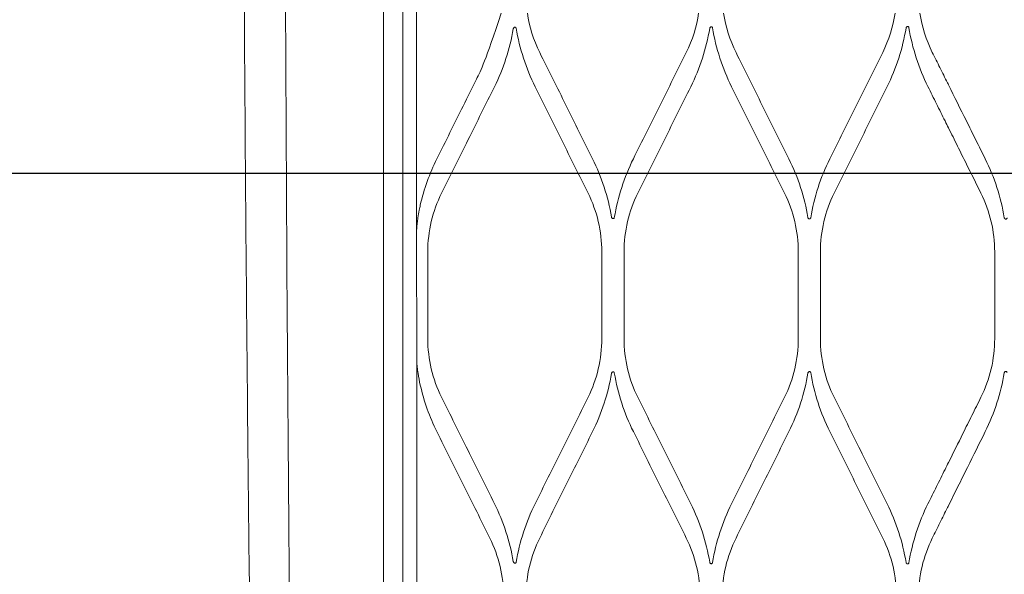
# Model space of a CAD drawing. Header units: millimetres. Extents: x -367720 to -162733, y 309172 to 337444.
# Tile 133 of 256: x -361227 to -361022, y 327402 to 327517. Entities that reach past the tile are written whole.
import ezdxf

# ---------------------------------------------------------------- set-up
doc = ezdxf.new("R2010")
doc.units = ezdxf.units.MM
doc.header["$LTSCALE"] = 10
doc.header["$MEASUREMENT"] = 0
doc.layers.get('0').update_dxf_attribs({"color": 255, "lineweight": 13})
for name, color, linetype, lineweight in [('LATS_EQ_IDU', 7, 'Continuous', 0), ('VZ1', 6, 'Continuous', 18), ('vzt-odvod', 6, 'Continuous', 40), ('vzt-přívod', 2, 'Continuous', 40)]:
    doc.layers.add(name, color=color, linetype=linetype, lineweight=lineweight)
doc.styles.add('ROMANS', font='ROMANS.shx', dxfattribs={"height": 80})

# ---------------------------------------------------------------- blocks, each defined once
blk = doc.blocks.new('LATS_IDU_WALL_MOUNTED_SV')
at = {"color": 0}
for p, q in [((-564.37, 235.79), (564.37, 235.79)), ((522.6, 229.2), (-522.6, 228.8)), ((-159.11, 226.64), (-141.11, 226.64)), ((-141.11, 190.56), (-159.11, 190.56)), ((-159.11, 185.95), (-141.11, 185.95)), ((-141.11, 149.84), (-159.11, 149.84)), ((-159.11, 145.26), (-141.11, 145.26)), ((-141.11, 109.13), (-159.11, 109.13))]:
    blk.add_line(p, q, dxfattribs=at)
for points, knots in [([(0, 264.94), (-22.01, 264.93), (-67.42, 264.83), (-136.51, 264.37), (-207.59, 263.67), (-279.64, 262.8), (-352.7, 261.82), (-426.75, 260.72), (-501.19, 259.53), (-550.94, 258.7), (-575.7, 258.28)], [0, 0, 0, 0, 0.114697, 0.236602, 0.359998, 0.485093, 0.612049, 0.740751, 0.870981, 1, 1, 1, 1]), ([(0, 256.29), (-94.88, 256.29), (-189.76, 255.7), (-332, 253.93), (-379.4, 253.19), (-450.46, 251.85), (-474.14, 251.37), (-509.65, 250.57), (-521.49, 250.3), (-545.15, 249.72), (-556.99, 249.44), (-568.8, 249.09)], [0, 0, 0, 0, 0.5, 0.5, 0.75, 0.75, 0.875, 0.875, 0.9375, 0.9375, 1, 1, 1, 1]), ([(522.01, 231.8), (509.61, 231.8), (497.22, 231.8), (460.04, 231.8), (435.26, 231.8), (385.68, 231.8), (360.9, 231.8), (236.97, 231.8), (137.82, 231.8), (-10.9, 231.8), (-60.47, 231.8), (-178.27, 231.8), (-246.5, 231.8), (-348.85, 231.8), (-382.96, 231.8), (-425.61, 231.8), (-434.13, 231.8), (-444.8, 231.8), (-446.93, 231.8), (-453.32, 231.8), (-457.59, 231.8), (-463.98, 231.8), (-466.12, 231.8), (-470.38, 231.8), (-472.51, 231.8), (-483.17, 231.8), (-491.7, 231.8), (-503.43, 231.8), (-506.63, 231.8), (-510.5, 231.8), (-511.17, 231.8), (-511.84, 231.8)], [0, 0, 0, 0, 0.035962, 0.035962, 0.107886, 0.107886, 0.17981, 0.17981, 0.467507, 0.467507, 0.611355, 0.611355, 0.809344, 0.809344, 0.908338, 0.908338, 0.933087, 0.933087, 0.939274, 0.939274, 0.951648, 0.951648, 0.957835, 0.957835, 0.964022, 0.964022, 0.988771, 0.988771, 0.998052, 0.998052, 1, 1, 1, 1]), ([(-163.84, 228.94), (-163.98, 228.94), (-164.22, 228.92), (-164.63, 228.87), (-164.83, 228.85), (-165.45, 228.78), (-165.87, 228.72), (-167.11, 228.53), (-167.93, 228.38), (-168.75, 228.19)], [0, 0, 0, 0, 0.125, 0.125, 0.25, 0.25, 0.5, 0.5, 1, 1, 1, 1]), ([(-131.47, 228.19), (-131.79, 228.27), (-132.12, 228.34), (-132.99, 228.51), (-133.54, 228.6), (-134.44, 228.73), (-134.79, 228.78), (-135.35, 228.85), (-135.55, 228.87), (-135.87, 228.9), (-135.98, 228.91), (-136.15, 228.93), (-136.21, 228.93), (-136.3, 228.94), (-136.33, 228.94), (-136.37, 228.94), (-136.37, 228.94), (-136.38, 228.94)], [0, 0, 0, 0, 0.198955, 0.198955, 0.529542, 0.529542, 0.742902, 0.742902, 0.867242, 0.867242, 0.936308, 0.936308, 0.973666, 0.973666, 0.993582, 0.993582, 1, 1, 1, 1]), ([(-178.39, 224.75), (-180.24, 223.83), (-182.09, 222.91), (-185.79, 221.07), (-187.64, 220.15), (-193.15, 217.41), (-196.8, 215.59), (-200.46, 213.77)], [0, 0, 0, 0, 0.251815, 0.251815, 0.50363, 0.50363, 1, 1, 1, 1]), ([(-91.61, 211.42), (-101.61, 214.7), (-103.47, 215.62), (-107.18, 217.46), (-109.03, 218.39), (-114.54, 221.13), (-118.19, 222.94), (-121.83, 224.75)], [0, 0, 0, 0, 0.251815, 0.251815, 0.50363, 0.50363, 1, 1, 1, 1]), ([(-193.33, 212.82), (-191.47, 213.74), (-189.62, 214.66), (-185.9, 216.51), (-184.05, 217.43), (-178.54, 220.16), (-174.89, 221.98), (-171.25, 223.79)], [0, 0, 0, 0, 0.251892, 0.251892, 0.503784, 0.503784, 1, 1, 1, 1]), ([(-128.97, 223.79), (-127.12, 222.87), (-125.27, 221.95), (-121.56, 220.11), (-119.71, 219.19), (-114.2, 216.45), (-110.55, 214.64), (-106.89, 212.82)], [0, 0, 0, 0, 0.251892, 0.251892, 0.503784, 0.503784, 1, 1, 1, 1]), ([(-205.47, 208.32), (-205.5, 208.33), (-205.53, 208.34), (-205.58, 208.36), (-205.6, 208.38), (-205.64, 208.42), (-205.65, 208.44), (-205.67, 208.49), (-205.68, 208.51), (-205.68, 208.56), (-205.68, 208.59), (-205.66, 208.65), (-205.65, 208.68), (-205.61, 208.74), (-205.58, 208.77), (-205.52, 208.83), (-205.48, 208.86), (-205.4, 208.9), (-205.36, 208.91), (-205.32, 208.91)], [0, 0, 0, 0, 0.094728, 0.094728, 0.190135, 0.190135, 0.278067, 0.278067, 0.36478, 0.36478, 0.461281, 0.461281, 0.576239, 0.576239, 0.715795, 0.715795, 0.878788, 0.878788, 1, 1, 1, 1]), ([(-94.89, 208.91), (-94.84, 208.9), (-94.8, 208.89), (-94.71, 208.84), (-94.67, 208.81), (-94.61, 208.74), (-94.58, 208.7), (-94.55, 208.63), (-94.54, 208.59), (-94.54, 208.53), (-94.54, 208.5), (-94.56, 208.45), (-94.58, 208.42), (-94.61, 208.38), (-94.63, 208.37), (-94.68, 208.34), (-94.71, 208.33), (-94.74, 208.32), (-94.74, 208.32), (-94.75, 208.32)], [0, 0, 0, 0, 0.163856, 0.163856, 0.318064, 0.318064, 0.488871, 0.488871, 0.608868, 0.608868, 0.707675, 0.707675, 0.807304, 0.807304, 0.895012, 0.895012, 0.981644, 0.981644, 1, 1, 1, 1]), ([(-171.26, 193.41), (-173.11, 194.33), (-174.97, 195.25), (-178.67, 197.1), (-180.52, 198.02), (-186.03, 200.76), (-189.69, 202.57), (-193.33, 204.39)], [0, 0, 0, 0, 0.251536, 0.251536, 0.503072, 0.503072, 1, 1, 1, 1]), ([(-106.88, 204.39), (-108.73, 203.47), (-110.58, 202.55), (-114.28, 200.71), (-116.13, 199.79), (-121.64, 197.05), (-125.3, 195.23), (-128.96, 193.41)], [0, 0, 0, 0, 0.251536, 0.251536, 0.503072, 0.503072, 1, 1, 1, 1]), ([(-200.46, 203.44), (-198.61, 202.53), (-196.76, 201.61), (-193.06, 199.77), (-191.21, 198.85), (-185.7, 196.11), (-182.04, 194.29), (-178.38, 192.47)], [0, 0, 0, 0, 0.251588, 0.251588, 0.503177, 0.503177, 1, 1, 1, 1]), ([(-121.84, 192.47), (-119.98, 193.4), (-118.13, 194.32), (-114.42, 196.16), (-112.57, 197.08), (-107.06, 199.82), (-103.41, 201.63), (-99.76, 203.44)], [0, 0, 0, 0, 0.251588, 0.251588, 0.503177, 0.503177, 1, 1, 1, 1]), ([(-166.33, 188.56), (-166.28, 188.55), (-166.23, 188.53), (-166.15, 188.48), (-166.11, 188.46), (-166.05, 188.39), (-166.02, 188.35), (-165.99, 188.27), (-165.99, 188.24), (-165.99, 188.17), (-166, 188.14), (-166.02, 188.08), (-166.04, 188.06), (-166.08, 188.02), (-166.1, 188.01), (-166.15, 187.98), (-166.18, 187.97), (-166.21, 187.97)], [0, 0, 0, 0, 0.167117, 0.167117, 0.32198, 0.32198, 0.485137, 0.485137, 0.599061, 0.599061, 0.714178, 0.714178, 0.812369, 0.812369, 0.902245, 0.902245, 1, 1, 1, 1]), ([(-134.01, 187.97), (-134.04, 187.97), (-134.07, 187.98), (-134.12, 188.01), (-134.15, 188.03), (-134.19, 188.07), (-134.2, 188.1), (-134.22, 188.15), (-134.23, 188.17), (-134.23, 188.22), (-134.23, 188.25), (-134.21, 188.31), (-134.2, 188.34), (-134.16, 188.4), (-134.13, 188.43), (-134.07, 188.49), (-134.03, 188.51), (-133.95, 188.54), (-133.92, 188.55), (-133.89, 188.56)], [0, 0, 0, 0, 0.102723, 0.102723, 0.206233, 0.206233, 0.300391, 0.300391, 0.39067, 0.39067, 0.488023, 0.488023, 0.600789, 0.600789, 0.734689, 0.734689, 0.889492, 0.889492, 1, 1, 1, 1]), ([(-178.38, 184.03), (-180.23, 183.11), (-182.07, 182.19), (-185.77, 180.35), (-187.62, 179.43), (-193.13, 176.69), (-196.79, 174.87), (-200.46, 173.05)], [0, 0, 0, 0, 0.251275, 0.251275, 0.502551, 0.502551, 1, 1, 1, 1]), ([(-99.76, 173.05), (-101.61, 173.97), (-103.46, 174.89), (-107.17, 176.73), (-109.02, 177.65), (-114.53, 180.39), (-118.18, 182.21), (-121.84, 184.03)], [0, 0, 0, 0, 0.251275, 0.251275, 0.50255, 0.50255, 1, 1, 1, 1]), ([(-193.34, 172.13), (-191.49, 173.05), (-189.64, 173.97), (-185.93, 175.81), (-184.08, 176.73), (-178.57, 179.47), (-174.92, 181.28), (-171.26, 183.1)], [0, 0, 0, 0, 0.251311, 0.251311, 0.502622, 0.502622, 1, 1, 1, 1]), ([(-128.96, 183.1), (-127.11, 182.18), (-125.26, 181.26), (-121.57, 179.43), (-119.72, 178.51), (-114.21, 175.77), (-110.54, 173.95), (-106.88, 172.13)], [0, 0, 0, 0, 0.251311, 0.251311, 0.502622, 0.502622, 1, 1, 1, 1]), ([(-205.54, 167.61), (-205.57, 167.62), (-205.6, 167.63), (-205.66, 167.66), (-205.69, 167.68), (-205.73, 167.73), (-205.74, 167.75), (-205.76, 167.8), (-205.77, 167.83), (-205.77, 167.89), (-205.76, 167.91), (-205.75, 167.97), (-205.73, 168), (-205.69, 168.06), (-205.67, 168.09), (-205.61, 168.14), (-205.57, 168.16), (-205.5, 168.19), (-205.47, 168.2), (-205.44, 168.2)], [0, 0, 0, 0, 0.110412, 0.110412, 0.221698, 0.221698, 0.321855, 0.321855, 0.415537, 0.415537, 0.513604, 0.513604, 0.624291, 0.624291, 0.7532, 0.7532, 0.901051, 0.901051, 1, 1, 1, 1]), ([(-94.78, 168.2), (-94.73, 168.2), (-94.68, 168.18), (-94.6, 168.13), (-94.56, 168.1), (-94.5, 168.03), (-94.48, 167.99), (-94.45, 167.92), (-94.45, 167.89), (-94.45, 167.82), (-94.46, 167.79), (-94.48, 167.74), (-94.5, 167.71), (-94.54, 167.67), (-94.56, 167.66), (-94.62, 167.63), (-94.65, 167.62), (-94.68, 167.61)], [0, 0, 0, 0, 0.169809, 0.169809, 0.324297, 0.324297, 0.479853, 0.479853, 0.589267, 0.589267, 0.699536, 0.699536, 0.797135, 0.797135, 0.890643, 0.890643, 1, 1, 1, 1]), ([(-171.26, 152.69), (-173.11, 153.61), (-174.96, 154.53), (-178.66, 156.37), (-180.51, 157.29), (-186.02, 160.03), (-189.68, 161.85), (-193.34, 163.67)], [0, 0, 0, 0, 0.25103, 0.25103, 0.502059, 0.502059, 1, 1, 1, 1]), ([(-106.88, 163.67), (-108.72, 162.75), (-110.57, 161.83), (-114.26, 160), (-116.11, 159.08), (-121.62, 156.34), (-125.29, 154.52), (-128.95, 152.69)], [0, 0, 0, 0, 0.25103, 0.25103, 0.502059, 0.502059, 1, 1, 1, 1]), ([(-200.46, 162.75), (-198.61, 161.84), (-196.76, 160.92), (-193.07, 159.08), (-191.22, 158.17), (-185.71, 155.43), (-182.04, 153.61), (-178.37, 151.78)], [0, 0, 0, 0, 0.251053, 0.251053, 0.502107, 0.502107, 1, 1, 1, 1]), ([(-121.84, 151.78), (-119.99, 152.7), (-118.14, 153.62), (-114.45, 155.46), (-112.6, 156.38), (-107.09, 159.12), (-103.42, 160.93), (-99.76, 162.75)], [0, 0, 0, 0, 0.251053, 0.251053, 0.502107, 0.502107, 1, 1, 1, 1]), ([(-166.24, 147.85), (-166.19, 147.84), (-166.14, 147.82), (-166.06, 147.77), (-166.02, 147.74), (-165.97, 147.68), (-165.94, 147.64), (-165.92, 147.57), (-165.92, 147.54), (-165.92, 147.47), (-165.93, 147.44), (-165.96, 147.39), (-165.97, 147.36), (-166.01, 147.32), (-166.04, 147.31), (-166.09, 147.28), (-166.12, 147.27), (-166.15, 147.26), (-166.16, 147.26), (-166.16, 147.26)], [0, 0, 0, 0, 0.172025, 0.172025, 0.325192, 0.325192, 0.473261, 0.473261, 0.579384, 0.579384, 0.686087, 0.686087, 0.783854, 0.783854, 0.881124, 0.881124, 0.986662, 0.986662, 1, 1, 1, 1]), ([(-134.06, 147.26), (-134.09, 147.27), (-134.12, 147.28), (-134.19, 147.31), (-134.21, 147.33), (-134.26, 147.38), (-134.27, 147.41), (-134.29, 147.46), (-134.3, 147.49), (-134.3, 147.55), (-134.29, 147.58), (-134.27, 147.63), (-134.26, 147.66), (-134.22, 147.72), (-134.19, 147.75), (-134.13, 147.79), (-134.1, 147.81), (-134.03, 147.84), (-134.01, 147.85), (-133.98, 147.85)], [0, 0, 0, 0, 0.11771, 0.11771, 0.236356, 0.236356, 0.342358, 0.342358, 0.439374, 0.439374, 0.538077, 0.538077, 0.646779, 0.646779, 0.77119, 0.77119, 0.912964, 0.912964, 1, 1, 1, 1]), ([(-178.37, 143.31), (-180.22, 142.4), (-182.06, 141.48), (-185.75, 139.64), (-187.6, 138.73), (-193.11, 135.99), (-196.78, 134.16), (-200.45, 132.34)], [0, 0, 0, 0, 0.250795, 0.250795, 0.50159, 0.50159, 1, 1, 1, 1]), ([(-99.77, 132.34), (-101.61, 133.25), (-103.46, 134.17), (-107.15, 136.01), (-109, 136.93), (-114.51, 139.67), (-118.18, 141.49), (-121.84, 143.31)], [0, 0, 0, 0, 0.250795, 0.250795, 0.50159, 0.50159, 1, 1, 1, 1]), ([(-193.35, 131.43), (-191.5, 132.35), (-189.65, 133.27), (-185.96, 135.11), (-184.11, 136.02), (-178.6, 138.76), (-174.93, 140.59), (-171.27, 142.41)], [0, 0, 0, 0, 0.25081, 0.25081, 0.50162, 0.50162, 1, 1, 1, 1]), ([(-128.95, 142.41), (-127.11, 141.49), (-125.26, 140.57), (-121.57, 138.74), (-119.73, 137.82), (-114.21, 135.08), (-110.54, 133.26), (-106.87, 131.43)], [0, 0, 0, 0, 0.25081, 0.25081, 0.50162, 0.50162, 1, 1, 1, 1]), ([(-205.57, 126.91), (-205.6, 126.91), (-205.64, 126.92), (-205.7, 126.96), (-205.73, 126.98), (-205.78, 127.03), (-205.79, 127.06), (-205.81, 127.12), (-205.82, 127.15), (-205.82, 127.21), (-205.81, 127.24), (-205.79, 127.3), (-205.78, 127.32), (-205.74, 127.38), (-205.71, 127.4), (-205.65, 127.45), (-205.62, 127.47), (-205.56, 127.49), (-205.53, 127.49), (-205.51, 127.5)], [0, 0, 0, 0, 0.124544, 0.124544, 0.250053, 0.250053, 0.361819, 0.361819, 0.462207, 0.462207, 0.561539, 0.561539, 0.668349, 0.668349, 0.788627, 0.788627, 0.924939, 0.924939, 1, 1, 1, 1]), ([(-94.71, 127.5), (-94.65, 127.49), (-94.61, 127.47), (-94.52, 127.42), (-94.49, 127.39), (-94.44, 127.32), (-94.42, 127.28), (-94.4, 127.21), (-94.4, 127.18), (-94.41, 127.11), (-94.42, 127.08), (-94.44, 127.03), (-94.46, 127.01), (-94.51, 126.97), (-94.53, 126.95), (-94.59, 126.92), (-94.62, 126.91), (-94.65, 126.91)], [0, 0, 0, 0, 0.173677, 0.173677, 0.324505, 0.324505, 0.465131, 0.465131, 0.585674, 0.585674, 0.689719, 0.689719, 0.788048, 0.788048, 0.890386, 0.890386, 1, 1, 1, 1]), ([(-186.24, 119.42), (-186.83, 119.72), (-187.42, 120.01), (-188.61, 120.6), (-189.2, 120.9), (-190.98, 121.78), (-192.16, 122.37), (-193.35, 122.96)], [0, 0, 0, 0, 0.25026, 0.25026, 0.50052, 0.50052, 1, 1, 1, 1]), ([(-106.87, 122.96), (-107.46, 122.66), (-108.06, 122.37), (-109.24, 121.78), (-109.84, 121.48), (-111.61, 120.6), (-112.8, 120.01), (-113.98, 119.42)], [0, 0, 0, 0, 0.25026, 0.25026, 0.50052, 0.50052, 1, 1, 1, 1]), ([(-200.45, 122.06), (-199.92, 121.8), (-199.4, 121.53), (-198.34, 121.01), (-197.81, 120.75), (-196.23, 119.96), (-195.18, 119.44), (-194.13, 118.92)], [0, 0, 0, 0, 0.250254, 0.250254, 0.500509, 0.500509, 1, 1, 1, 1]), ([(-106.09, 118.92), (-105.56, 119.18), (-105.03, 119.44), (-103.98, 119.96), (-103.45, 120.23), (-101.87, 121.01), (-100.82, 121.53), (-99.77, 122.06)], [0, 0, 0, 0, 0.250254, 0.250254, 0.500509, 0.500509, 1, 1, 1, 1]), ([(-193.7, 118.7), (-192.38, 118.05), (-191.07, 117.39), (-188.44, 116.09), (-187.12, 115.43), (-183.33, 113.55), (-180.85, 112.32), (-178.37, 111.09)], [0, 0, 0, 0, 0.257386, 0.257386, 0.514773, 0.514773, 1, 1, 1, 1]), ([(-171.27, 111.98), (-172.52, 112.6), (-173.77, 113.22), (-176.26, 114.47), (-177.51, 115.09), (-180.77, 116.71), (-182.78, 117.7), (-184.78, 118.7)], [0, 0, 0, 0, 0.277199, 0.277199, 0.554398, 0.554398, 1, 1, 1, 1]), ([(-115.43, 118.7), (-116.68, 118.08), (-117.93, 117.46), (-120.43, 116.22), (-121.68, 115.6), (-124.93, 113.98), (-126.94, 112.98), (-128.95, 111.98)], [0, 0, 0, 0, 0.277199, 0.277199, 0.554398, 0.554398, 1, 1, 1, 1]), ([(-121.85, 111.09), (-120.53, 111.74), (-119.22, 112.39), (-116.59, 113.7), (-115.27, 114.35), (-111.48, 116.24), (-109, 117.47), (-106.52, 118.7)], [0, 0, 0, 0, 0.257386, 0.257386, 0.514773, 0.514773, 1, 1, 1, 1]), ([(-166.18, 107.14), (-166.13, 107.13), (-166.08, 107.12), (-166, 107.07), (-165.97, 107.04), (-165.92, 106.97), (-165.9, 106.93), (-165.89, 106.86), (-165.89, 106.83), (-165.89, 106.76), (-165.9, 106.74), (-165.93, 106.68), (-165.95, 106.66), (-165.99, 106.62), (-166.02, 106.6), (-166.08, 106.57), (-166.11, 106.56), (-166.15, 106.55)], [0, 0, 0, 0, 0.174766, 0.174766, 0.323012, 0.323012, 0.457614, 0.457614, 0.573123, 0.573123, 0.675633, 0.675633, 0.775455, 0.775455, 0.88119, 0.88119, 1, 1, 1, 1]), ([(-134.07, 106.55), (-134.11, 106.56), (-134.14, 106.57), (-134.21, 106.61), (-134.24, 106.63), (-134.29, 106.69), (-134.31, 106.72), (-134.33, 106.78), (-134.33, 106.81), (-134.33, 106.87), (-134.32, 106.9), (-134.3, 106.95), (-134.29, 106.98), (-134.25, 107.03), (-134.22, 107.06), (-134.16, 107.1), (-134.13, 107.12), (-134.07, 107.14), (-134.05, 107.14), (-134.03, 107.14)], [0, 0, 0, 0, 0.129801, 0.129801, 0.26056, 0.26056, 0.377087, 0.377087, 0.48039, 0.48039, 0.580312, 0.580312, 0.685639, 0.685639, 0.802697, 0.802697, 0.934791, 0.934791, 1, 1, 1, 1])]:
    blk.add_open_spline(points, degree=3, knots=knots, dxfattribs=at)
for points in [[(-168.75, 228.19), (-172.13, 227.42), (-175.35, 226.26), (-178.39, 224.75)], [(-171.25, 223.79), (-167.55, 225.62), (-163.36, 226.64), (-159.11, 226.64)], [(-141.11, 226.64), (-136.86, 226.64), (-132.66, 225.62), (-128.97, 223.79)], [(-121.83, 224.75), (-124.86, 226.26), (-128.11, 227.43), (-131.47, 228.19)], [(-200.46, 213.77), (-204.17, 211.93), (-208.36, 210.92), (-212.61, 210.92)], [(-205.32, 208.91), (-201.12, 209.63), (-197.08, 210.96), (-193.33, 212.82)], [(-106.89, 212.82), (-103.14, 210.96), (-99.09, 209.63), (-94.89, 208.91)], [(-193.33, 204.39), (-197.12, 206.27), (-201.23, 207.61), (-205.47, 208.32)], [(-94.75, 208.32), (-98.99, 207.61), (-103.09, 206.27), (-106.88, 204.39)], [(-212.61, 206.29), (-208.37, 206.29), (-204.18, 205.29), (-200.46, 203.44)], [(-99.76, 203.44), (-97.22, 204.71), (-94.47, 205.58), (-91.61, 206)], [(-178.38, 192.47), (-174.61, 190.6), (-170.54, 189.27), (-166.33, 188.56)], [(-159.11, 190.56), (-163.34, 190.56), (-167.53, 191.56), (-171.26, 193.41)], [(-128.96, 193.41), (-132.69, 191.56), (-136.87, 190.56), (-141.11, 190.56)], [(-133.89, 188.56), (-129.68, 189.27), (-125.61, 190.6), (-121.84, 192.47)], [(-166.21, 187.97), (-170.46, 187.26), (-174.56, 185.93), (-178.38, 184.03)], [(-121.84, 184.03), (-125.65, 185.92), (-129.77, 187.26), (-134.01, 187.97)], [(-171.26, 183.1), (-167.52, 184.96), (-163.34, 185.95), (-159.11, 185.95)], [(-141.11, 185.95), (-136.88, 185.95), (-132.69, 184.96), (-128.96, 183.1)], [(-200.46, 173.05), (-204.2, 171.19), (-208.38, 170.2), (-212.61, 170.2)], [(-205.44, 168.2), (-201.22, 168.91), (-197.14, 170.24), (-193.34, 172.13)], [(-106.88, 172.13), (-103.08, 170.24), (-98.99, 168.91), (-94.78, 168.2)], [(-91.61, 170.49), (-94.46, 170.91), (-97.21, 171.78), (-99.76, 173.05)], [(-193.34, 163.67), (-197.17, 165.57), (-201.29, 166.91), (-205.54, 167.61)], [(-94.68, 167.61), (-98.92, 166.91), (-103.05, 165.57), (-106.88, 163.67)], [(-212.61, 165.61), (-208.39, 165.61), (-204.2, 164.62), (-200.46, 162.75)], [(-99.76, 162.75), (-97.21, 164.02), (-94.46, 164.89), (-91.61, 165.31)], [(-178.37, 151.78), (-174.56, 149.88), (-170.46, 148.55), (-166.24, 147.85)], [(-159.11, 149.84), (-163.33, 149.84), (-167.51, 150.83), (-171.26, 152.69)], [(-128.95, 152.69), (-132.71, 150.83), (-136.89, 149.84), (-141.11, 149.84)], [(-133.98, 147.85), (-129.76, 148.55), (-125.66, 149.88), (-121.84, 151.78)], [(-166.16, 147.26), (-170.41, 146.56), (-174.53, 145.22), (-178.37, 143.31)], [(-121.84, 143.31), (-125.69, 145.22), (-129.81, 146.56), (-134.06, 147.26)], [(-171.27, 142.41), (-167.51, 144.27), (-163.33, 145.26), (-159.11, 145.26)], [(-141.11, 145.26), (-136.89, 145.26), (-132.71, 144.27), (-128.95, 142.41)], [(-200.45, 132.34), (-204.21, 130.47), (-208.39, 129.48), (-212.61, 129.48)], [(-205.51, 127.5), (-201.28, 128.2), (-197.18, 129.53), (-193.35, 131.43)], [(-106.87, 131.43), (-103.04, 129.53), (-98.93, 128.2), (-94.71, 127.5)], [(-91.61, 129.77), (-94.45, 130.19), (-97.2, 131.06), (-99.77, 132.34)], [(-193.35, 122.96), (-197.2, 124.87), (-201.32, 126.21), (-205.57, 126.91)], [(-94.65, 126.91), (-98.89, 126.21), (-103.02, 124.87), (-106.87, 122.96)], [(-212.61, 124.91), (-208.39, 124.91), (-204.22, 123.93), (-200.45, 122.06)], [(-99.77, 122.06), (-97.2, 123.33), (-94.45, 124.2), (-91.61, 124.62)], [(-194.13, 118.92), (-193.98, 118.84), (-193.84, 118.77), (-193.7, 118.7)], [(-184.78, 118.7), (-185.27, 118.94), (-185.75, 119.18), (-186.24, 119.42)], [(-113.98, 119.42), (-114.46, 119.18), (-114.95, 118.94), (-115.43, 118.7)], [(-106.52, 118.7), (-106.38, 118.77), (-106.23, 118.84), (-106.09, 118.92)], [(-178.37, 111.09), (-174.53, 109.18), (-170.42, 107.84), (-166.18, 107.14)], [(-159.11, 109.13), (-163.32, 109.13), (-167.5, 110.11), (-171.27, 111.98)], [(-128.95, 111.98), (-132.72, 110.11), (-136.9, 109.13), (-141.11, 109.13)], [(-134.03, 107.14), (-129.8, 107.84), (-125.69, 109.18), (-121.85, 111.09)]]:
    blk.add_open_spline(points, degree=3, dxfattribs=at)
blk = doc.blocks.new('A$C44164CF6')
at = {"layer": 'LATS_EQ_IDU', "color": 0, "ltscale": 5, "rotation": 90}
blk.add_blockref('LATS_IDU_WALL_MOUNTED_SV', (-6132.45, 8690.24), dxfattribs=at)
at = {"layer": 'VZ1', "extrusion": (0, -1, -1.22461e-16), "style": 'ROMANS', "width": 0.8, "flags": 1}
for tag, p in [('MATERIAL', (-2269.09, 3112.52, -14812.16)), ('PRIRUBA', (-2269.09, 3112.52, -14812.16)), ('PRUTOK', (-2269.09, 3112.52, -14812.16)), ('PLOCHA', (-2269.09, 3112.52, -14812.16)), ('OBVOD', (-2269.09, 3112.52, -14812.16)), ('NAZEV', (-2269.09, 3112.52, -14812.16)), ('KOTA', (-2269.09, 3112.52, -14812.16)), ('USEK', (-2269.09, 3112.52, -14812.16)), ('TVAR', (-2269.09, 3112.52, -14812.16)), ('POS', (-2269.09, 3112.52, -14812.16)), ('NB2', (-2269.09, 3112.52, -14812.16)), ('NB1', (-2269.09, 3112.52, -14812.16)), ('DB', (-2269.09, 3112.52, -14812.16)), ('DA', (-2269.09, 3112.52, -14812.16)), ('B2', (-2269.09, 3112.52, -14812.16)), ('B1', (-2269.09, 3112.52, -14812.16)), ('A2', (-2269.09, 3112.52, -14812.16)), ('A1', (-2269.09, 3112.52, -14812.16)), ('LT', (-2269.09, 3112.52, -14812.16)), ('MATERIAL', (99885.33, 3112.52, -14812.16)), ('PRIRUBA', (99885.33, 3112.52, -14812.16)), ('PRUTOK', (99885.33, 3112.52, -14812.16)), ('PLOCHA', (99885.33, 3112.52, -14812.16)), ('OBVOD', (99885.33, 3112.52, -14812.16)), ('NAZEV', (99885.33, 3112.52, -14812.16)), ('KOTA', (99885.33, 3112.52, -14812.16)), ('USEK', (99885.33, 3112.52, -14812.16)), ('TVAR', (99885.33, 3112.52, -14812.16)), ('POS', (99885.33, 3112.52, -14812.16)), ('NB2', (99885.33, 3112.52, -14812.16)), ('NB1', (99885.33, 3112.52, -14812.16)), ('DB', (99885.33, 3112.52, -14812.16)), ('DA', (99885.33, 3112.52, -14812.16)), ('B2', (99885.33, 3112.52, -14812.16)), ('B1', (99885.33, 3112.52, -14812.16)), ('A2', (99885.33, 3112.52, -14812.16)), ('A1', (99885.33, 3112.52, -14812.16)), ('LT', (99885.33, 3112.52, -14812.16))]:
    blk.add_attdef(tag, p, '', height=1, rotation=180, dxfattribs=at)
at = {"layer": 'VZ1', "extrusion": (1.22461e-16, 1, 4.44089e-16), "style": 'ROMANS', "width": 0.8, "flags": 1}
for tag, p in [('MATERIAL', (2269.09, 2852.52, 14812.16)), ('PRIRUBA', (2269.09, 2852.52, 14812.16)), ('IZOLACE', (2269.09, 2852.52, 14812.16)), ('PRUTOK', (2269.09, 2852.52, 14812.16)), ('PLOCHA', (2269.09, 2852.52, 14812.16)), ('NASTCE', (2269.09, 2852.52, 14812.16)), ('OBVOD', (2269.09, 2852.52, 14812.16)), ('NAZEV', (2269.09, 2852.52, 14812.16)), ('KOTA', (2269.09, 2852.52, 14812.16)), ('USEK', (2269.09, 2852.52, 14812.16)), ('TVAR', (2269.09, 2852.52, 14812.16)), ('POS', (2269.09, 2852.52, 14812.16)), ('NB2', (2269.09, 2852.52, 14812.16)), ('NB1', (2269.09, 2852.52, 14812.16)), ('B1', (2269.09, 2852.52, 14812.16)), ('VS', (2269.09, 2852.52, 14812.16)), ('A1', (2269.09, 2852.52, 14812.16)), ('LT', (2269.09, 2852.52, 14812.16)), ('MATERIAL', (-99885.33, 2852.52, 14812.16)), ('PRIRUBA', (-99885.33, 2852.52, 14812.16)), ('IZOLACE', (-99885.33, 2852.52, 14812.16)), ('PRUTOK', (-99885.33, 2852.52, 14812.16)), ('PLOCHA', (-99885.33, 2852.52, 14812.16)), ('NASTCE', (-99885.33, 2852.52, 14812.16)), ('OBVOD', (-99885.33, 2852.52, 14812.16)), ('NAZEV', (-99885.33, 2852.52, 14812.16)), ('KOTA', (-99885.33, 2852.52, 14812.16)), ('USEK', (-99885.33, 2852.52, 14812.16)), ('TVAR', (-99885.33, 2852.52, 14812.16)), ('POS', (-99885.33, 2852.52, 14812.16)), ('NB2', (-99885.33, 2852.52, 14812.16)), ('NB1', (-99885.33, 2852.52, 14812.16)), ('B1', (-99885.33, 2852.52, 14812.16)), ('VS', (-99885.33, 2852.52, 14812.16)), ('A1', (-99885.33, 2852.52, 14812.16)), ('LT', (-99885.33, 2852.52, 14812.16))]:
    blk.add_attdef(tag, p, '', height=1, dxfattribs=at)
blk = doc.blocks.new('A$C44067DDB')
at = {"layer": 'vzt-odvod', "lineweight": 30}
blk.add_line((3755.6753, 14865.45, 2725.2015), (5749.6875, 14865.45, 2758.3716), dxfattribs=at)
at = {"layer": 'VZ1', "extrusion": (1.04009e-13, 1, -4.87544e-15), "style": 'ROMANS', "width": 0.8, "flags": 1}
for tag in ['KOTA', 'USEK', 'TVAR', 'POS', 'NB2', 'NB1', 'VS', 'LT', 'D']:
    blk.add_attdef(tag, (-111318.983, 5039.0799, 11669.1415), '', height=1, dxfattribs=at)
at = {"layer": 'VZ1', "extrusion": (1, -3.06152e-16, 0), "style": 'ROMANS', "width": 0.8, "flags": 1}
for tag in ['NB2', 'NB1', 'PRUTOK', 'USEK', 'KOTA', 'NAZEV', 'PRIRUBA2', 'POS', 'MATERIAL', 'PRUMER', 'PLOCHA', 'LT', 'UHEL', 'R', 'D', 'TVAR']:
    blk.add_attdef(tag, (11669.1415, 5039.0799, 111318.983), '', height=1, rotation=90, dxfattribs=at)
at = {"layer": 'VZ1', "extrusion": (-2.71917e-32, 1, -4.44089e-16), "style": 'ROMANS', "width": 0.8, "flags": 1}
for tag, p in [('MATERIAL', (-177204.9859, 2943.2966, 11491.6104)), ('PRIRUBA', (-177204.9859, 2943.2966, 11491.6104)), ('PRUTOK', (-177204.9859, 2943.2966, 11491.6104)), ('PLOCHA', (-177204.9859, 2943.2966, 11491.6104)), ('OBVOD', (-177204.9859, 2943.2966, 11491.6104)), ('NAZEV', (-177204.9859, 2943.2966, 11491.6104)), ('KOTA', (-177204.9859, 2943.2966, 11491.6104)), ('USEK', (-177204.9859, 2943.2966, 11491.6104)), ('TVAR', (-177204.9859, 2943.2966, 11491.6104)), ('NBN', (-177204.9859, 2943.2966, 11491.6104)), ('POS', (-177204.9859, 2943.2966, 11491.6104)), ('NB3', (-177204.9859, 2943.2966, 11491.6104)), ('VS', (-177204.9859, 2943.2966, 11491.6104)), ('LT', (-177204.9859, 2943.2966, 11491.6104)), ('B', (-177204.9859, 2943.2966, 11491.6104)), ('R', (-177204.9859, 2943.2966, 11491.6104)), ('A', (-177204.9859, 2943.2966, 11491.6104)), ('MATERIAL', (-11332.888, 6131.7212, 9501.275)), ('MATERIAL', (-11332.9671, 2943.2966, 9501.275)), ('PRIRUBA', (-11332.888, 6131.7212, 9501.275)), ('PRIRUBA', (-11332.9671, 2943.2966, 9501.275)), ('PRUTOK', (-11332.888, 6131.7212, 9501.275)), ('PRUTOK', (-11332.9671, 2943.2966, 9501.275)), ('PLOCHA', (-11332.888, 6131.7212, 9501.275)), ('PLOCHA', (-11332.9671, 2943.2966, 9501.275)), ('OBVOD', (-11332.888, 6131.7212, 9501.275)), ('OBVOD', (-11332.9671, 2943.2966, 9501.275)), ('NAZEV', (-11332.888, 6131.7212, 9501.275)), ('NAZEV', (-11332.9671, 2943.2966, 9501.275)), ('KOTA', (-11332.888, 6131.7212, 9501.275)), ('USEK', (-11332.888, 6131.7212, 9501.275)), ('KOTA', (-11332.9671, 2943.2966, 9501.275)), ('USEK', (-11332.9671, 2943.2966, 9501.275)), ('TVAR', (-11332.888, 6131.7212, 9501.275)), ('TVAR', (-11332.9671, 2943.2966, 9501.275)), ('NBN', (-11332.888, 6131.7212, 9501.275)), ('NBN', (-11332.9671, 2943.2966, 9501.275)), ('POS', (-11332.888, 6131.7212, 9501.275)), ('NB3', (-11332.888, 6131.7212, 9501.275)), ('POS', (-11332.9671, 2943.2966, 9501.275)), ('NB3', (-11332.9671, 2943.2966, 9501.275)), ('VS', (-11332.888, 6131.7212, 9501.275)), ('LT', (-11332.888, 6131.7212, 9501.275)), ('VS', (-11332.9671, 2943.2966, 9501.275)), ('LT', (-11332.9671, 2943.2966, 9501.275)), ('B', (-11332.888, 6131.7212, 9501.275)), ('R', (-11332.888, 6131.7212, 9501.275)), ('A', (-11332.888, 6131.7212, 9501.275)), ('B', (-11332.9671, 2943.2966, 9501.275)), ('R', (-11332.9671, 2943.2966, 9501.275)), ('A', (-11332.9671, 2943.2966, 9501.275)), ('MATERIAL', (-109446.9123, 2943.2966, 9501.275)), ('PRIRUBA', (-109446.9123, 2943.2966, 9501.275)), ('PRUTOK', (-109446.9123, 2943.2966, 9501.275)), ('PLOCHA', (-109446.9123, 2943.2966, 9501.275)), ('OBVOD', (-109446.9123, 2943.2966, 9501.275)), ('NAZEV', (-109446.9123, 2943.2966, 9501.275)), ('KOTA', (-109446.9123, 2943.2966, 9501.275)), ('USEK', (-109446.9123, 2943.2966, 9501.275)), ('TVAR', (-109446.9123, 2943.2966, 9501.275)), ('NBN', (-109446.9123, 2943.2966, 9501.275)), ('POS', (-109446.9123, 2943.2966, 9501.275)), ('NB3', (-109446.9123, 2943.2966, 9501.275)), ('VS', (-109446.9123, 2943.2966, 9501.275)), ('LT', (-109446.9123, 2943.2966, 9501.275)), ('B', (-109446.9123, 2943.2966, 9501.275)), ('R', (-109446.9123, 2943.2966, 9501.275)), ('A', (-109446.9123, 2943.2966, 9501.275))]:
    blk.add_attdef(tag, p, '', height=1, dxfattribs=at)
at = {"layer": 'VZ1', "extrusion": (-1, 0, 0), "style": 'ROMANS', "width": 0.8, "flags": 1}
for tag, p in [('NB3', (-11312.8354, 2943.2966, -178642.0188)), ('PRUTOK', (-11312.8354, 2943.2966, -178642.0188)), ('USEK', (-11312.8354, 2943.2966, -178642.0188)), ('VS', (-11312.8354, 2943.2966, -178642.0188)), ('NAZEV', (-11312.8354, 2943.2966, -178642.0188)), ('KOTA', (-11312.8354, 2943.2966, -178642.0188)), ('POS', (-11312.8354, 2943.2966, -178642.0188)), ('MATERIAL', (-11312.8354, 2943.2966, -178642.0188)), ('PRIRUBA', (-11312.8354, 2943.2966, -178642.0188)), ('PLOCHA', (-11312.8354, 2943.2966, -178642.0188)), ('OBVOD', (-11312.8354, 2943.2966, -178642.0188)), ('R', (-11312.8354, 2943.2966, -178642.0188)), ('LT', (-11312.8354, 2943.2966, -178642.0188)), ('B', (-11312.8354, 2943.2966, -178642.0188)), ('A', (-11312.8354, 2943.2966, -178642.0188)), ('TVAR', (-11312.8354, 2943.2966, -178642.0188)), ('NB3', (-9322.5, 6131.7212, -12769.9209)), ('PRUTOK', (-9322.5, 6131.7212, -12769.9209)), ('USEK', (-9322.5, 6131.7212, -12769.9209)), ('VS', (-9322.5, 6131.7212, -12769.9209)), ('NAZEV', (-9322.5, 6131.7212, -12769.9209)), ('KOTA', (-9322.5, 6131.7212, -12769.9209)), ('POS', (-9322.5, 6131.7212, -12769.9209)), ('MATERIAL', (-9322.5, 6131.7212, -12769.9209)), ('PRIRUBA', (-9322.5, 6131.7212, -12769.9209)), ('PLOCHA', (-9322.5, 6131.7212, -12769.9209)), ('OBVOD', (-9322.5, 6131.7212, -12769.9209)), ('R', (-9322.5, 6131.7212, -12769.9209)), ('LT', (-9322.5, 6131.7212, -12769.9209)), ('B', (-9322.5, 6131.7212, -12769.9209)), ('A', (-9322.5, 6131.7212, -12769.9209)), ('TVAR', (-9322.5, 6131.7212, -12769.9209)), ('NB3', (-9322.5, 2943.2966, -12770)), ('PRUTOK', (-9322.5, 2943.2966, -12770)), ('USEK', (-9322.5, 2943.2966, -12770)), ('VS', (-9322.5, 2943.2966, -12770)), ('NAZEV', (-9322.5, 2943.2966, -12770)), ('KOTA', (-9322.5, 2943.2966, -12770)), ('POS', (-9322.5, 2943.2966, -12770)), ('MATERIAL', (-9322.5, 2943.2966, -12770)), ('PRIRUBA', (-9322.5, 2943.2966, -12770)), ('PLOCHA', (-9322.5, 2943.2966, -12770)), ('OBVOD', (-9322.5, 2943.2966, -12770)), ('R', (-9322.5, 2943.2966, -12770)), ('LT', (-9322.5, 2943.2966, -12770)), ('B', (-9322.5, 2943.2966, -12770)), ('A', (-9322.5, 2943.2966, -12770)), ('TVAR', (-9322.5, 2943.2966, -12770)), ('NB3', (-9322.5, 2943.2966, -110883.9452)), ('PRUTOK', (-9322.5, 2943.2966, -110883.9452)), ('USEK', (-9322.5, 2943.2966, -110883.9452)), ('VS', (-9322.5, 2943.2966, -110883.9452)), ('NAZEV', (-9322.5, 2943.2966, -110883.9452)), ('KOTA', (-9322.5, 2943.2966, -110883.9452)), ('POS', (-9322.5, 2943.2966, -110883.9452)), ('MATERIAL', (-9322.5, 2943.2966, -110883.9452)), ('PRIRUBA', (-9322.5, 2943.2966, -110883.9452)), ('PLOCHA', (-9322.5, 2943.2966, -110883.9452)), ('OBVOD', (-9322.5, 2943.2966, -110883.9452)), ('R', (-9322.5, 2943.2966, -110883.9452)), ('LT', (-9322.5, 2943.2966, -110883.9452)), ('B', (-9322.5, 2943.2966, -110883.9452)), ('A', (-9322.5, 2943.2966, -110883.9452)), ('TVAR', (-9322.5, 2943.2966, -110883.9452))]:
    blk.add_attdef(tag, p, '', height=1, rotation=270, dxfattribs=at)
at = {"layer": 'VZ1', "extrusion": (1, -2.32324e-14, 0), "style": 'ROMANS', "width": 0.8, "flags": 1}
for tag in ['NB2', 'NB1', 'PRUTOK', 'USEK', 'KOTA', 'NAZEV', 'PRIRUBA2', 'POS', 'MATERIAL', 'PRUMER', 'PLOCHA', 'LT', 'UHEL', 'R', 'D', 'TVAR']:
    blk.add_attdef(tag, (11224.1742, 2147.9426, 13745.0379), '', height=1, rotation=270, dxfattribs=at)
at = {"layer": 'VZ1', "extrusion": (-1.83691e-16, -1, 0), "style": 'ROMANS', "width": 0.8, "flags": 1}
for tag in ['POZNAMKA', 'NB2', 'NB1', 'DATA-HODNOTA', 'DATA-KLIC', 'PRUTOK', 'USEK', 'DRUHTLUM', 'ZETA', 'PR', 'TYP', 'NAZEV', 'POS', 'VETA']:
    blk.add_attdef(tag, (111863.9472, 3000, -10940.785), '', height=1, dxfattribs=at)
at = {"layer": 'VZ1', "extrusion": (0, 1, -1.26974e-15), "style": 'ROMANS', "width": 0.8, "flags": 1}
for tag in ['PRIRUBA2', 'MATERIAL', 'PRUMER', 'IZOLACE', 'PRUTOK', 'PLOCHA', 'NASTCE', 'NAZEV', 'KOTA', 'USEK', 'TVAR', 'POS', 'NB2', 'NB1', 'VS', 'LT', 'D']:
    blk.add_attdef(tag, (-111858.983, 2389.3275, 10075), '', height=1, dxfattribs=at)
at = {"layer": 'VZ1', "style": 'ROMANS', "width": 0.8, "flags": 1}
for tag in ['VS', 'OBVOD', 'USEK', 'IZOLACE', 'NASTCE', 'PRUTOK', 'KOTA', 'POS', 'PRIRUBA', 'PLOCHA', 'A1', 'TVAR', 'NB2', 'NB1', 'NAZEV', 'MATERIAL', 'LT', 'B1']:
    blk.add_attdef(tag, (12740, 9530), '', height=1, rotation=270, dxfattribs=at)
at = {"layer": 'VZ1', "extrusion": (0, -1, 0), "style": 'ROMANS', "width": 0.8, "flags": 1}
for tag, p in [('NBN', (179201.405, 2639.0523, -9490.3354)), ('NB3', (179201.405, 2639.0523, -9490.3354)), ('PRUTOK', (179201.405, 2639.0523, -9490.3354)), ('USEK', (179201.405, 2639.0523, -9490.3354)), ('VS', (179201.405, 2639.0523, -9490.3354)), ('NAZEV', (179201.405, 2639.0523, -9490.3354)), ('KOTA', (179201.405, 2639.0523, -9490.3354)), ('POS', (179201.405, 2639.0523, -9490.3354)), ('MATERIAL', (179201.405, 2639.0523, -9490.3354)), ('PRIRUBA', (179201.405, 2639.0523, -9490.3354)), ('PLOCHA', (179201.405, 2639.0523, -9490.3354)), ('OBVOD', (179201.405, 2639.0523, -9490.3354)), ('R', (179201.405, 2639.0523, -9490.3354)), ('LT', (179201.405, 2639.0523, -9490.3354)), ('B', (179201.405, 2639.0523, -9490.3354)), ('A', (179201.405, 2639.0523, -9490.3354)), ('TVAR', (179201.405, 2639.0523, -9490.3354)), ('NBN', (13329.3863, 2639.0523, -7500)), ('NB3', (13329.3863, 2639.0523, -7500)), ('PRUTOK', (13329.3863, 2639.0523, -7500)), ('USEK', (13329.3863, 2639.0523, -7500)), ('VS', (13329.3863, 2639.0523, -7500)), ('NAZEV', (13329.3863, 2639.0523, -7500)), ('KOTA', (13329.3863, 2639.0523, -7500)), ('POS', (13329.3863, 2639.0523, -7500)), ('MATERIAL', (13329.3863, 2639.0523, -7500)), ('PRIRUBA', (13329.3863, 2639.0523, -7500)), ('PLOCHA', (13329.3863, 2639.0523, -7500)), ('OBVOD', (13329.3863, 2639.0523, -7500)), ('R', (13329.3863, 2639.0523, -7500)), ('LT', (13329.3863, 2639.0523, -7500)), ('B', (13329.3863, 2639.0523, -7500)), ('A', (13329.3863, 2639.0523, -7500)), ('TVAR', (13329.3863, 2639.0523, -7500)), ('TVAR', (111443.3315, 2639.0523, -7500)), ('A', (111443.3315, 2639.0523, -7500)), ('B', (111443.3315, 2639.0523, -7500)), ('LT', (111443.3315, 2639.0523, -7500)), ('R', (111443.3315, 2639.0523, -7500)), ('OBVOD', (111443.3315, 2639.0523, -7500)), ('PLOCHA', (111443.3315, 2639.0523, -7500)), ('PRIRUBA', (111443.3315, 2639.0523, -7500)), ('MATERIAL', (111443.3315, 2639.0523, -7500)), ('POS', (111443.3315, 2639.0523, -7500)), ('KOTA', (111443.3315, 2639.0523, -7500)), ('NAZEV', (111443.3315, 2639.0523, -7500)), ('VS', (111443.3315, 2639.0523, -7500)), ('USEK', (111443.3315, 2639.0523, -7500)), ('PRUTOK', (111443.3315, 2639.0523, -7500)), ('NB3', (111443.3315, 2639.0523, -7500)), ('NBN', (111443.3315, 2639.0523, -7500)), ('NBN', (111443.3315, 2639.0523, -7500)), ('NB3', (111443.3315, 2639.0523, -7500)), ('PRUTOK', (111443.3315, 2639.0523, -7500)), ('USEK', (111443.3315, 2639.0523, -7500)), ('VS', (111443.3315, 2639.0523, -7500)), ('NAZEV', (111443.3315, 2639.0523, -7500)), ('KOTA', (111443.3315, 2639.0523, -7500)), ('POS', (111443.3315, 2639.0523, -7500)), ('MATERIAL', (111443.3315, 2639.0523, -7500)), ('PRIRUBA', (111443.3315, 2639.0523, -7500)), ('PLOCHA', (111443.3315, 2639.0523, -7500)), ('OBVOD', (111443.3315, 2639.0523, -7500)), ('R', (111443.3315, 2639.0523, -7500)), ('LT', (111443.3315, 2639.0523, -7500)), ('B', (111443.3315, 2639.0523, -7500)), ('A', (111443.3315, 2639.0523, -7500)), ('TVAR', (111443.3315, 2639.0523, -7500))]:
    blk.add_attdef(tag, p, '', height=1, rotation=90, dxfattribs=at)
at = {"layer": 'VZ1', "extrusion": (2.83287e-14, -1, 0), "style": 'ROMANS', "width": 0.8, "flags": 1}
for tag, p in [('IZOLACE', (4619.6938, 3000, -5099.5832)), ('NASTCE', (4619.6938, 3000, -5099.5832)), ('NB2', (4619.6938, 3000, -5099.5832)), ('NB1', (4619.6938, 3000, -5099.5832)), ('VS', (4619.6938, 3000, -5099.5832)), ('PRUTOK', (4619.6938, 3000, -5099.5832)), ('USEK', (4619.6938, 3000, -5099.5832)), ('KOTA', (4619.6938, 3000, -5099.5832)), ('NAZEV', (4619.6938, 3000, -5099.5832)), ('PRIRUBA2', (4619.6938, 3000, -5099.5832)), ('POS', (4619.6938, 3000, -5099.5832)), ('MATERIAL', (4619.6938, 3000, -5099.5832)), ('PRUMER', (4619.6938, 3000, -5099.5832)), ('PLOCHA', (4619.6938, 3000, -5099.5832)), ('LT', (4619.6938, 3000, -5099.5832)), ('D', (4619.6938, 3000, -5099.5832)), ('TVAR', (4619.6938, 3000, -5099.5832)), ('IZOLACE', (102733.639, 3000, -4512.6709)), ('NASTCE', (102733.639, 3000, -4512.6709)), ('NB2', (102733.639, 3000, -4512.6709)), ('NB1', (102733.639, 3000, -4512.6709)), ('VS', (102733.639, 3000, -4512.6709)), ('PRUTOK', (102733.639, 3000, -4512.6709)), ('USEK', (102733.639, 3000, -4512.6709)), ('KOTA', (102733.639, 3000, -4512.6709)), ('NAZEV', (102733.639, 3000, -4512.6709)), ('PRIRUBA2', (102733.639, 3000, -4512.6709)), ('POS', (102733.639, 3000, -4512.6709)), ('MATERIAL', (102733.639, 3000, -4512.6709)), ('PRUMER', (102733.639, 3000, -4512.6709)), ('PLOCHA', (102733.639, 3000, -4512.6709)), ('LT', (102733.639, 3000, -4512.6709)), ('D', (102733.639, 3000, -4512.6709)), ('TVAR', (102733.639, 3000, -4512.6709))]:
    blk.add_attdef(tag, p, '', height=1, dxfattribs=at)
at = {"layer": 'vzt-přívod', "lineweight": 30, "extrusion": (-1, 0, 0), "style": 'ROMANS', "width": 0.8, "flags": 1}
for p in [(-11312.8354, 2943.2966, -178642.0188), (-9322.5, 6131.7212, -12769.9209), (-9322.5, 2943.2966, -12770), (-9322.5, 2943.2966, -110883.9452)]:
    blk.add_attdef('NBN', p, '', height=1, rotation=270, dxfattribs=at)
at = {"layer": 'vzt-přívod', "lineweight": 30, "extrusion": (0.707107, 0.707107, 0), "style": 'ROMANS', "width": 0.8, "flags": 1}
for tag, p in [('PRIRUBA2', (-1079.1254, 2936.5022, 15975.6328)), ('MATERIAL', (-1079.1254, 2936.5022, 15975.6328)), ('PRIRUBA2', (-70456.1614, 2936.5022, 85352.6688)), ('MATERIAL', (-70456.1614, 2936.5022, 85352.6688)), ('PRUMER', (-1079.1254, 2936.5022, 15975.6328)), ('IZOLACE', (-1079.1254, 2936.5022, 15975.6328)), ('PRUTOK', (-1079.1254, 2936.5022, 15975.6328)), ('PLOCHA', (-1079.1254, 2936.5022, 15975.6328)), ('NASTCE', (-1079.1254, 2936.5022, 15975.6328)), ('NAZEV', (-1079.1254, 2936.5022, 15975.6328)), ('KOTA', (-1079.1254, 2936.5022, 15975.6328)), ('USEK', (-1079.1254, 2936.5022, 15975.6328)), ('TVAR', (-1079.1254, 2936.5022, 15975.6328)), ('POS', (-1079.1254, 2936.5022, 15975.6328)), ('NB2', (-1079.1254, 2936.5022, 15975.6328)), ('NB1', (-1079.1254, 2936.5022, 15975.6328)), ('PRUMER', (-70456.1614, 2936.5022, 85352.6688)), ('IZOLACE', (-70456.1614, 2936.5022, 85352.6688)), ('PRUTOK', (-70456.1614, 2936.5022, 85352.6688)), ('PLOCHA', (-70456.1614, 2936.5022, 85352.6688)), ('NASTCE', (-70456.1614, 2936.5022, 85352.6688)), ('NAZEV', (-70456.1614, 2936.5022, 85352.6688)), ('KOTA', (-70456.1614, 2936.5022, 85352.6688)), ('USEK', (-70456.1614, 2936.5022, 85352.6688)), ('TVAR', (-70456.1614, 2936.5022, 85352.6688)), ('POS', (-70456.1614, 2936.5022, 85352.6688)), ('NB2', (-70456.1614, 2936.5022, 85352.6688)), ('NB1', (-70456.1614, 2936.5022, 85352.6688)), ('VS', (-1079.1254, 2936.5022, 15975.6328)), ('LT', (-1079.1254, 2936.5022, 15975.6328)), ('D', (-1079.1254, 2936.5022, 15975.6328)), ('VS', (-70456.1614, 2936.5022, 85352.6688)), ('LT', (-70456.1614, 2936.5022, 85352.6688)), ('D', (-70456.1614, 2936.5022, 85352.6688))]:
    blk.add_attdef(tag, p, '', height=1, dxfattribs=at)
at = {"layer": 'vzt-přívod', "lineweight": 30, "style": 'ROMANS', "width": 0.8, "flags": 1}
for tag, p in [('USEK', (11882.7585, 10460.1981, 2936.5022)), ('UHEL', (11882.7585, 10460.1981, 2936.5022)), ('PRUTOK', (11882.7585, 10460.1981, 2936.5022)), ('KOTA', (11882.7585, 10460.1981, 2936.5022)), ('PRIRUBA2', (11882.7585, 10460.1981, 2936.5022)), ('POS', (11882.7585, 10460.1981, 2936.5022)), ('PRUMER', (11882.7585, 10460.1981, 2936.5022)), ('PLOCHA', (11882.7585, 10460.1981, 2936.5022)), ('TVAR', (11882.7585, 10460.1981, 2936.5022)), ('NB2', (11882.7585, 10460.1981, 2936.5022)), ('NB1', (11882.7585, 10460.1981, 2936.5022)), ('NAZEV', (11882.7585, 10460.1981, 2936.5022)), ('MATERIAL', (11882.7585, 10460.1981, 2936.5022)), ('LT', (11882.7585, 10460.1981, 2936.5022)), ('R', (11882.7585, 10460.1981, 2936.5022)), ('D', (11882.7585, 10460.1981, 2936.5022)), ('USEK', (109996.7036, 10460.1981, 2936.5022)), ('UHEL', (109996.7036, 10460.1981, 2936.5022)), ('PRUTOK', (109996.7036, 10460.1981, 2936.5022)), ('KOTA', (109996.7036, 10460.1981, 2936.5022)), ('PRIRUBA2', (109996.7036, 10460.1981, 2936.5022)), ('POS', (109996.7036, 10460.1981, 2936.5022)), ('PRUMER', (109996.7036, 10460.1981, 2936.5022)), ('PLOCHA', (109996.7036, 10460.1981, 2936.5022)), ('TVAR', (109996.7036, 10460.1981, 2936.5022)), ('NB2', (109996.7036, 10460.1981, 2936.5022)), ('NB1', (109996.7036, 10460.1981, 2936.5022)), ('NAZEV', (109996.7036, 10460.1981, 2936.5022)), ('MATERIAL', (109996.7036, 10460.1981, 2936.5022)), ('LT', (109996.7036, 10460.1981, 2936.5022)), ('R', (109996.7036, 10460.1981, 2936.5022)), ('D', (109996.7036, 10460.1981, 2936.5022))]:
    blk.add_attdef(tag, p, '', height=1, rotation=270, dxfattribs=at)
at = {"layer": 'vzt-přívod', "lineweight": 30, "extrusion": (-1, 0, 1.77636e-15), "style": 'ROMANS', "width": 0.8, "flags": 1}
for tag in ['IZOLACE', 'NASTCE', 'NB2', 'NB1', 'VS', 'PRUTOK', 'USEK', 'KOTA', 'NAZEV', 'POS', 'MATERIAL', 'PRIRUBA', 'PLOCHA', 'OBVOD', 'LT', 'B1', 'A1', 'TVAR']:
    blk.add_attdef(tag, (-9530, 2813.2966, -12620), '', height=1, dxfattribs=at)

msp = doc.modelspace()

# ---------------------------------------------------------------- block references
msp.add_blockref('A$C44164CF6', (-354782.86, 318920.06))

# ---------------------------------------------------------------- next in the draw order: block references
msp.add_blockref('A$C44067DDB', (-365282.86, 312620.06))

doc.saveas('drawing.dxf')
